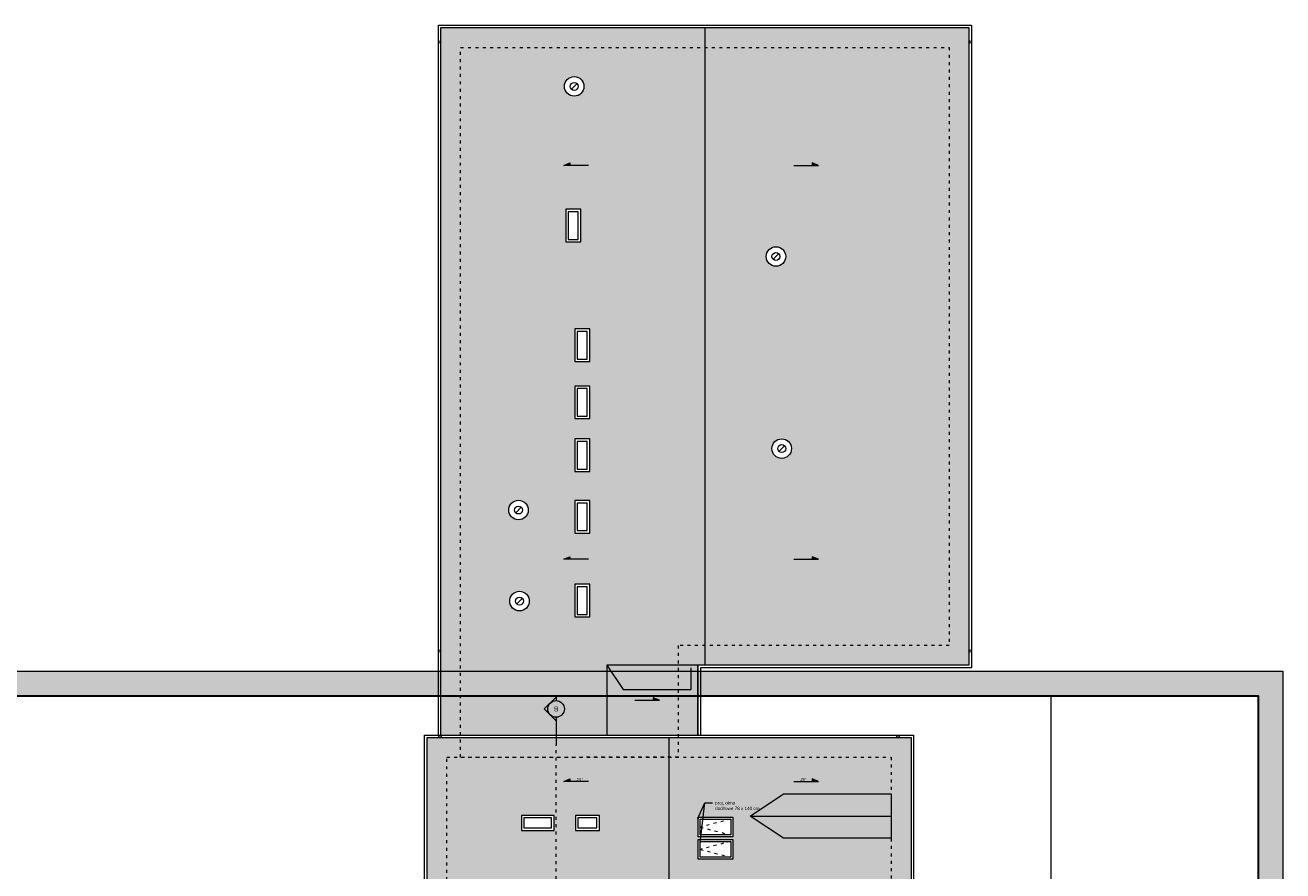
# Model space of a CAD drawing. Header units: millimetres. Extents: x 80301 to 146489, y -78581 to -28273.
# Tile 134 of 135: x 139955 to 145059, y -72476 to -69045. Entities that reach past the tile are written whole.
import ezdxf
from ezdxf import colors
from ezdxf.entities.mleader import LeaderData, LeaderLine
from ezdxf.enums import TextEntityAlignment as Align
from ezdxf.math import Vec2, Vec3

# ---------------------------------------------------------------- set-up
doc = ezdxf.new("R2010")
doc.units = ezdxf.units.MM
doc.linetypes.add('ACAD_ISO03W100', pattern=[30, 12, -18])
doc.layers.get('0').update_dxf_attribs({"lineweight": 0})
for name, color, linetype, lineweight in [('A-opisram.ART', 250, 'Continuous', 0), ('dach..KF', 250, 'Continuous', 9), ('OPIS', 4, 'Continuous', 9), ('opis..KF', 250, 'Continuous', 15), ('wentylacja..KF', 202, 'Continuous', 15), ('widok', 7, 'Continuous', 9), ('wymiar..KF', 12, 'Continuous', 5), ('wyp dach..KF', 250, 'Continuous', 0), ('wypełnienie proj..KF', 250, 'Continuous', 0), ('ściana pro..KF', 222, 'Continuous', 30), ('ściany ist..KF', 61, 'Continuous', 5)]:
    doc.layers.add(name, color=color, linetype=linetype, lineweight=lineweight)
doc.layers.add('A-pomocram.ART', color=254, linetype='Continuous', lineweight=0, plot=False)
doc.layers.add('A-przekrycieram.ART', color=7, linetype='Continuous', lineweight=0, true_color=0xffffff)
doc.layers.add('instalacje_arch', color=7, linetype='Continuous', lineweight=30, true_color=0xd60000)
doc.styles.add('ARCH', font='segoeuil.ttf')

# ---------------------------------------------------------------- blocks, each defined once
blk = doc.blocks.new('*U475')
at = {"layer": 'wentylacja..KF', "lineweight": 0}
blk.add_line((5.7, 5.7), (-5.7, -5.7), dxfattribs=at)
at = {"layer": 'wentylacja..KF'}
blk.add_circle((0, 0), 8, dxfattribs=at)
blk = doc.blocks.new('spadek')
at = {"layer": 'opis..KF', "lineweight": 15}
h = blk.add_hatch(color=256, dxfattribs=at)
h.dxf.hatch_style = 1
h.paths.add_polyline_path([(0, 25), (-10, 25), (0, 0)])
blk.add_lwpolyline([(0, 100), (0, 0), (-10, 25), (0, 25)], dxfattribs=at)
blk = doc.blocks.new('*U1443')
at = {"layer": 'OPIS', "lineweight": 20}
h = blk.add_hatch(color=256, dxfattribs=at)
h.dxf.hatch_style = 1
h.paths.add_polyline_path([(0, 33.8), (0, 47.7), (-23.9, 23.9, -0.198912)])
h.paths.add_polyline_path([(-47.7, 0), (-23.9, -23.9, -0.198912), (-33.8, 0, -0.198912), (-23.9, 23.9)])
h.paths.add_polyline_path([(-23.9, -23.9), (0, -47.7), (0, -33.8, -0.198912)])
h = blk.add_hatch(color=256, dxfattribs=at)
h.dxf.hatch_style = 1
h.paths.add_polyline_path([(-23.9, -3828.5), (0, -3852.4), (0, -3838.4, -0.198912)])
h.paths.add_polyline_path([(-23.9, -3828.5, -0.198912), (-33.8, -3804.6, -0.198912), (-23.9, -3780.8), (-47.7, -3804.6)])
h.paths.add_polyline_path([(0, -3770.9), (0, -3756.9), (-23.9, -3780.8, -0.198912)])
at = {"layer": 'OPIS', "linetype": 'ACAD_ISO03W100', "lineweight": 9}
blk.add_line((0, -3659.6), (0, -145), dxfattribs=at)
at = {"layer": 'OPIS', "lineweight": 20}
for points in [[(0, -33.8), (0, -47.7), (-47.7, 0), (0, 47.7), (0, 33.8)], [(0, -45), (0, -145)], [(0, -3759.6), (0, -3659.6)], [(0, -3770.9), (0, -3756.9), (-47.7, -3804.6), (0, -3852.4), (0, -3838.4)]]:
    blk.add_lwpolyline(points, dxfattribs=at)
for centre in [(0, 0), (0, -3804.6)]:
    blk.add_circle(centre, 33.8, dxfattribs=at)
at = {"layer": 'OPIS', "style": 'ARCH'}
for tag, p in [('P1', (0, 0)), ('P2', (0, -3804.6))]:
    blk.add_attdef(tag, text='', height=20, rotation=180, dxfattribs=at).set_placement(p, align=Align.MIDDLE_CENTER)
blk = doc.blocks.new('_Dot')
at = {"color": 0, "linetype": 'ByBlock', "lineweight": -2}
blk.add_line((-0.5, 0), (-1, 0), dxfattribs=at)
at = {"color": 0, "linetype": 'ByBlock', "const_width": 0.5}
blk.add_lwpolyline([(-0.25, 0, 1), (0.25, 0, 1)], format="xyb", close=True, dxfattribs=at)
blk = doc.blocks.new('*U1435')
at = {"layer": 'A-przekrycieram.ART'}
h = blk.add_hatch(color=256, dxfattribs=at)
h.dxf.hatch_style = 1
h.paths.add_polyline_path([(0, 4200), (8500, 4200), (8500, 0), (0, 0)])
h.paths.add_polyline_path([(200, 4100), (8400, 4100), (8400, 100), (200, 100)], flags=16)
at = {"layer": 'A-opisram.ART'}
blk.add_line((7559.44, 100), (7559.44, 4100), dxfattribs=at)
at = {"layer": 'A-opisram.ART', "lineweight": 30}
blk.add_lwpolyline([(200, 4100), (8400, 4100), (8400, 100), (200, 100)], close=True, dxfattribs=at)
at = {"layer": 'A-pomocram.ART'}
blk.add_lwpolyline([(0, 4200), (8500, 4200), (8500, 0), (0, 0)], close=True, dxfattribs=at)

msp = doc.modelspace()

# ---------------------------------------------------------------- hatches: boundary and pattern name
at = {"layer": 'wyp dach..KF', "lineweight": 5, "true_color": 0x4d4d4d, "transparency": 33554559}
h = msp.add_hatch(color=251, dxfattribs=at)
h.dxf.hatch_style = 1
edge = h.paths.add_edge_path(flags=16)
edge.add_arc((141961.06, -71381.82), 39.67, 0, 360)
h.paths.add_polyline_path([(142185.23, -71445.76), (142185.23, -71313.76), (142245.73, -71313.76), (142245.73, -71445.76)], flags=16)
edge = h.paths.add_edge_path(flags=16)
edge.add_arc((141956.97, -71012.42), 39.67, 0, 360)
h.paths.add_polyline_path([(142245.73, -70974.02), (142245.73, -71106.02), (142185.23, -71106.02), (142185.23, -70974.02)], flags=16)
h.paths.add_polyline_path([(142185.23, -70724), (142245.73, -70724), (142245.73, -70856), (142185.23, -70856)], flags=16)
h.paths.add_polyline_path([(142185.23, -70641.59), (142185.23, -70509.59), (142245.73, -70509.59), (142245.73, -70641.59)], flags=16)
h.paths.add_polyline_path([(142185.23, -70409.71), (142185.23, -70277.71), (142245.73, -70277.71), (142245.73, -70409.71)], flags=16)
h.paths.add_polyline_path([(142149.13, -69924.37), (142149.13, -69792.37), (142209.63, -69792.37), (142209.63, -69924.37)], flags=16)
edge = h.paths.add_edge_path(flags=16)
edge.add_arc((142183, -69293.73), 39.67, 0, 360)
h.paths.add_polyline_path([(142713.5, -69055.29), (141642, -69055.29), (141642, -71925.29), (142315.79, -71925.29), (142315.79, -71642.29), (142713.5, -71642.29)])
at = {"layer": 'wyp dach..KF', "lineweight": 5, "true_color": 0xc8c8c8, "transparency": 33554559}
h = msp.add_hatch(color=9, dxfattribs=at)
h.dxf.hatch_style = 1
edge = h.paths.add_edge_path(flags=16)
edge.add_arc((143001.59, -69983.7), 39.67, 0, 360)
edge = h.paths.add_edge_path(flags=16)
edge.add_arc((143025.29, -70763.05), 39.67, 0, 360)
h.paths.add_polyline_path([(143785, -69055.29), (142713.5, -69055.29), (142713.5, -71642.29), (143785, -71642.29)])
h = msp.add_hatch(color=9, dxfattribs=at)
h.dxf.hatch_style = 1
h.paths.add_polyline_path([(142685, -71642.29), (142315.79, -71642.29), (142315.79, -71925.29), (142685, -71925.29)])
at = {"layer": 'wyp dach..KF', "lineweight": 5, "true_color": 0x4d4d4d, "transparency": 33554559}
h = msp.add_hatch(color=251, dxfattribs=at)
h.dxf.hatch_style = 1
h.paths.add_polyline_path([(142235.97, -73332.13), (142100.83, -73422.09), (141666, -73422.14), (141666, -73332.13)], flags=0)
h.paths.add_polyline_path([(142100.83, -73422.09), (141666, -73422.14), (141666, -73242.13), (141759.5, -73242.16), (141759.5, -73198.79), (141949.5, -73198.79), (141949.5, -73242.21), (142096.5, -73242.25), (142096.5, -73198.79), (142292.5, -73198.79), (142292.5, -73259.29), (142127.19, -73259.29), (142235.97, -73332.13), (142235.97, -73332.13)], flags=16)
h.paths.add_polyline_path([(142101.72, -72887.27), (142235.94, -72977.15), (142100.8, -73067.11), (141666.01, -73067.15), (141666, -72887.15)], flags=16)
h.paths.add_polyline_path([(142235.79, -72613.25), (142100.66, -72703.21), (141666, -72703.25), (141666, -72613.25)], flags=16)
h.paths.add_polyline_path([(141666, -72613.25), (142235.79, -72613.25), (142235.8, -72613.25), (142101.58, -72523.36), (141666, -72523.24)], flags=16)
h.paths.add_polyline_path([(142298, -72639.29), (142358, -72639.29), (142358, -72804.29), (142298, -72804.29)])
h.paths.add_polyline_path([(142188, -72311.79), (142188, -72251.29), (142285, -72251.29), (142285, -72311.79)])
h.paths.add_polyline_path([(142101, -72251.29), (142101, -72311.79), (141969, -72311.79), (141969, -72251.29)])
h.paths.add_polyline_path([(142568, -71935.29), (141586, -71935.29), (141586, -73544.29), (142567.13, -74536.59), (142567.15, -74536.59), (142567.18, -74536.56)])
at = {"layer": 'wyp dach..KF', "lineweight": 5, "true_color": 0xc8c8c8, "transparency": 33554559}
h = msp.add_hatch(color=9, dxfattribs=at)
h.dxf.hatch_style = 1
h.paths.add_polyline_path([(143470, -72163.79), (143470, -72343.79), (143031.71, -72343.67), (142897.5, -72253.79), (143032.63, -72163.83)])
h.paths.add_polyline_path([(142897.56, -72613.25), (143032.7, -72523.28), (143470.06, -72523.24), (143470.06, -72703.25), (143031.78, -72703.13)])
h.paths.add_polyline_path([(142897.5, -72977.29), (143032.63, -72887.33), (143470, -72887.29), (143470, -73067.29), (143031.71, -73067.17)])
h.paths.add_polyline_path([(142898.79, -73332.16), (143033.93, -73242.2), (143470, -73242.16), (143470, -73422.16), (143033.01, -73422.04)])
h.paths.add_polyline_path([(142868.5, -73672.79), (142808, -73672.79), (142808, -73446.79), (142868.5, -73446.79)])
h.paths.add_polyline_path([(142834.5, -72904.79), (142834.5, -72843.29), (142999.5, -72843.29), (142999.5, -72904.79)])
h.paths.add_polyline_path([(142686.36, -73786.08), (142686.36, -73706.08), (142826.36, -73706.08), (142826.36, -73786.08)])
h.paths.add_polyline_path([(143017.75, -73706.08), (143017.75, -73786.08), (142877.75, -73786.08), (142877.75, -73706.08)])
h.paths.add_polyline_path([(143017.75, -73797.93), (143017.75, -73877.93), (142877.75, -73877.93), (142877.75, -73797.93)])
h.paths.add_polyline_path([(143017.75, -73889.77), (143017.75, -73969.77), (142877.75, -73969.77), (142877.75, -73889.77)])
h.paths.add_polyline_path([(142686.36, -73797.93), (142826.36, -73797.93), (142826.36, -73877.93), (142686.36, -73877.93)])
h.paths.add_polyline_path([(142686.36, -73969.77), (142686.36, -73889.77), (142826.36, -73889.77), (142826.36, -73969.77)])
h.paths.add_polyline_path([(142826.36, -73981.62), (142826.36, -74061.62), (142686.36, -74061.62), (142686.36, -73981.62)])
h.paths.add_polyline_path([(142826.36, -73247.61), (142826.36, -73327.61), (142686.36, -73327.61), (142686.36, -73247.61)])
h.paths.add_polyline_path([(142686.36, -73337.03), (142826.36, -73337.03), (142826.36, -73417.03), (142686.36, -73417.03)])
h.paths.add_polyline_path([(142826.36, -72982.6), (142826.36, -73062.6), (142686.36, -73062.6), (142686.36, -72982.6)])
h.paths.add_polyline_path([(142686.36, -73155.03), (142686.36, -73075.03), (142826.36, -73075.03), (142826.36, -73155.03)])
h.paths.add_polyline_path([(142686.36, -72708.42), (142826.36, -72708.42), (142826.36, -72788.42), (142686.36, -72788.42)])
h.paths.add_polyline_path([(142686.36, -72618.56), (142826.36, -72618.56), (142826.36, -72698.56), (142686.36, -72698.56)])
h.paths.add_polyline_path([(142686.36, -72428.96), (142686.36, -72348.96), (142826.36, -72348.96), (142826.36, -72428.96)])
h.paths.add_polyline_path([(142686.36, -72258.6), (142826.36, -72258.6), (142826.36, -72338.6), (142686.36, -72338.6)])
h.paths.add_polyline_path([(143550, -71935.29), (142568, -71935.29), (142567.18, -74536.56), (143550, -73557.25)])
h = msp.add_hatch(color=9, dxfattribs=at)
h.dxf.hatch_style = 1
h.paths.add_polyline_path([(142897.5, -72253.79), (143470, -72253.79), (143470, -72163.79), (143032.63, -72163.83), (142897.5, -72253.79)])
at = {"layer": 'wyp dach..KF', "lineweight": 5, "true_color": 0x646464, "transparency": 33554559}
h = msp.add_hatch(color=251, dxfattribs=at)
h.dxf.hatch_style = 1
h.paths.add_polyline_path([(143470, -72253.79), (142897.5, -72253.79), (143031.71, -72343.67), (143470, -72343.79)])
at = {"layer": 'wypełnienie proj..KF', "true_color": 0x969696, "transparency": 33554495}
h = msp.add_hatch(color=252, dxfattribs=at)
h.dxf.hatch_style = 1
h.paths.add_polyline_path([(142657.5, -71652.29), (142657.5, -71642.29), (142315.79, -71642.29), (142382.25, -71740.75), (142657.5, -71740.75)])
h = msp.add_hatch(color=252, dxfattribs=at)
h.dxf.hatch_style = 1
h.paths.add_polyline_path([(143468.41, -72343.79), (143400.72, -72411.48), (143020.95, -72411.48), (142897.5, -72253.79), (143031.71, -72343.67)])

# ---------------------------------------------------------------- linework, layer by layer
at = {"linetype": 'ACAD_ISO03W100'}
for p, q in [((142818.36, -72266.6), (142694.36, -72298.6)), ((142694.36, -72298.6), (142818.36, -72330.6)), ((142818.36, -72356.96), (142694.36, -72388.96)), ((142694.36, -72388.96), (142818.36, -72420.96))]:
    msp.add_line(p, q, dxfattribs=at)
for points in [[(141722, -72015.29), (141722, -69135.29), (143705, -69135.29), (143705, -71562.29), (142605, -71562.29), (142605, -72015.29), (141722, -72016.06)], [(138243.11, -73624.29), (141666, -73624.29), (141666, -72015.29), (143470, -72015.29), (143470, -73639.29), (143682, -73639.29), (143682, -74307.29), (143594, -74307.29), (143594, -74778.29), (143684, -74778.29), (143684, -75234.38), (143461.5, -75456.29), (140923.03, -75456.29), (140923.03, -75576.29), (140044.03, -75576.29), (140044.03, -75449.35), (137439.67, -75449.35)]]:
    msp.add_lwpolyline(points, dxfattribs=at)
at = {"layer": 'dach..KF'}
for centre in [(141637, -69113.29), (143790, -69113.29), (141637, -71584.29), (143790, -71584.29), (141638.54, -71930.29), (143497.46, -71930.29)]:
    msp.add_circle(centre, 5, dxfattribs=at)
at = {"layer": 'widok'}
for points in [[(142686.36, -72338.6), (142686.36, -72258.6), (142826.36, -72258.6), (142826.36, -72338.6)], [(142694.36, -72330.6), (142694.36, -72266.6), (142818.36, -72266.6), (142818.36, -72330.6)], [(142686.36, -72428.96), (142686.36, -72348.96), (142826.36, -72348.96), (142826.36, -72428.96)], [(142694.36, -72420.96), (142694.36, -72356.96), (142818.36, -72356.96), (142818.36, -72420.96)]]:
    msp.add_lwpolyline(points, close=True, dxfattribs=at)
at = {"layer": 'wypełnienie proj..KF', "color": 252, "true_color": 0x969696, "transparency": 33554495}
msp.add_lwpolyline([(142315.79, -71642.29), (142382.25, -71740.75), (142657.5, -71740.75), (142657.5, -71652.29)], dxfattribs=at)
at = {"layer": 'ściana pro..KF', "lineweight": 9}
for points in [[(141632, -71925.29), (141632, -69045.29), (143795, -69045.29), (143795, -71652.29), (142695, -71652.29), (142695, -71925.29)], [(141642, -71925.29), (141642, -69055.29), (143785, -69055.29), (143785, -71642.29), (142685, -71642.29), (142685, -71925.29)]]:
    msp.add_lwpolyline(points, dxfattribs=at)
msp.add_lwpolyline([(142685, -71642.29), (142315.79, -71642.29), (142315.79, -71925.29), (142685, -71925.29)], close=True, dxfattribs=at)
at = {"layer": 'ściany ist..KF', "lineweight": 5}
msp.add_line((142567.18, -74536.56), (142568, -71935.29), dxfattribs=at)
for points in [[(142713.5, -69055.29), (142713.5, -71641.29)], [(142685, -71642.29), (142685, -71925.29)], [(138323.11, -73544.29), (141586, -73544.29), (141586, -71935.29), (143550, -71935.29), (143550, -73559.29), (143762, -73559.29), (143762, -74314.73), (143663.14, -74314.73), (143663.14, -74772.67), (143762, -74772.67), (143762, -75290.21), (143520.62, -75536.29), (140965.38, -75536.29), (140965.38, -75653.01), (140933.53, -75653.13)], [(142897.5, -72253.79), (143032.63, -72163.83), (143470, -72163.79), (143470, -72343.79), (143031.71, -72343.67), (142897.5, -72253.79)], [(142897.5, -72253.79), (143470, -72253.79)]]:
    msp.add_lwpolyline(points, dxfattribs=at)
for points in [[(142149.13, -69792.37), (142149.13, -69924.37), (142209.63, -69924.37), (142209.63, -69792.37)], [(142159.13, -69802.37), (142159.13, -69914.37), (142199.63, -69914.37), (142199.63, -69802.37)], [(142185.23, -70277.71), (142185.23, -70409.71), (142245.73, -70409.71), (142245.73, -70277.71)], [(142195.23, -70287.71), (142195.23, -70399.71), (142235.73, -70399.71), (142235.73, -70287.71)], [(142185.23, -70509.59), (142185.23, -70641.59), (142245.73, -70641.59), (142245.73, -70509.59)], [(142195.23, -70519.59), (142195.23, -70631.59), (142235.73, -70631.59), (142235.73, -70519.59)], [(142185.23, -70724), (142185.23, -70856), (142245.73, -70856), (142245.73, -70724)], [(142195.23, -70734), (142195.23, -70846), (142235.73, -70846), (142235.73, -70734)], [(142185.23, -70974.02), (142185.23, -71106.02), (142245.73, -71106.02), (142245.73, -70974.02)], [(142195.23, -70984.02), (142195.23, -71096.02), (142235.73, -71096.02), (142235.73, -70984.02)], [(142185.23, -71313.76), (142185.23, -71445.76), (142245.73, -71445.76), (142245.73, -71313.76)], [(142195.23, -71323.76), (142195.23, -71435.76), (142235.73, -71435.76), (142235.73, -71323.76)], [(143772, -73549.29), (143772, -74324.73), (143663.14, -74324.73), (143663.14, -74762.67), (143772, -74762.67), (143772, -75294.3), (143524.82, -75546.29), (140975.38, -75546.29), (140975.38, -75654.54), (139991.11, -75658.16), (139991.11, -75539.24), (137365.18, -75539.34), (137127.11, -75283), (137127.11, -74735.29), (137217.11, -74735.29), (137217.11, -74338.29), (137127.11, -74338.29), (137127.11, -71925.29), (138333.11, -71925.29), (138333.11, -73534.29), (141576, -73534.29), (141576, -71925.29), (143560, -71925.29), (143560, -73549.29)], [(141969, -72311.79), (142101, -72311.79), (142101, -72251.29), (141969, -72251.29)], [(141979, -72301.79), (142091, -72301.79), (142091, -72261.29), (141979, -72261.29)], [(142188, -72311.79), (142285, -72311.79), (142285, -72251.29), (142188, -72251.29)], [(142198, -72301.79), (142275, -72301.79), (142275, -72261.29), (142198, -72261.29)]]:
    msp.add_lwpolyline(points, close=True, dxfattribs=at)
for centre in [(142183, -69293.73), (143001.59, -69983.7), (143025.29, -70763.05), (141956.97, -71012.42), (141961.06, -71381.82)]:
    msp.add_circle(centre, 39.67, dxfattribs=at)

# ---------------------------------------------------------------- block references
msp.add_blockref('*U1435', (136558.95, -75866.11))
at = {"layer": 'instalacje_arch'}
msp.add_blockref('*U1443', (142109.36, -71819.47), dxfattribs=at).add_auto_attribs({'P2': 'B', 'P1': 'B'})
at = {"layer": 'wentylacja..KF', "xscale": 2, "yscale": 2, "zscale": 2, "rotation": 179.9999999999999}
for p in [(142183, -69293.73), (143001.59, -69983.7), (143025.29, -70763.05), (141956.97, -71012.42), (141961.06, -71381.82)]:
    msp.add_blockref('*U475', p, dxfattribs=at)
at = {"layer": 'wymiar..KF', "color": 242, "linetype": 'ByBlock', "lineweight": 40, "true_color": 0xcd2027, "rotation": 270.0000220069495}
for p in [(142140.71, -69613.96), (142140.71, -71211.75), (142140.71, -72113.51)]:
    msp.add_blockref('spadek', p, dxfattribs=at)
at = {"layer": 'wymiar..KF', "color": 242, "linetype": 'ByBlock', "lineweight": 40, "true_color": 0xcd2027, "xscale": -1}
for p, rotation in [((143174.28, -69613.96), 89.99999999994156), ((143174.28, -71211.75), 89.99997799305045), ((142529, -71783.67), 89.9999999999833), ((143174.28, -72113.51), 89.99997799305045)]:
    msp.add_blockref('spadek', p, dxfattribs=dict(at, rotation=rotation))

# ---------------------------------------------------------------- texts
at = {"layer": 'opis..KF', "char_height": 12, "attachment_point": 5, "rotation": 0.00001, "style": 'ARCH'}
for insert in [(142205.25, -72105.88), (143113.4, -72105.88)]:
    msp.add_mtext_dynamic_manual_height_columns('{\\fCentury Gothic|b0|i1|c238|p34;25°}', width=156.7001, gutter_width=70, heights=[0], dxfattribs=dict(at, insert=insert))

# ---------------------------------------------------------------- leaders
at = {"layer": 'opis..KF', "lineweight": 9}
ml = msp.add_multileader_mtext('Standard', dxfattribs=at)
ml.set_content('{\\fCentury Gothic|b0|i0|c238|p34;proj. okno \\Pdachowe 78 x 140 cm}', color=256, style='ARCH')
ml.set_leader_properties(color=256, linetype='ByLayer', lineweight=-1)
ml.set_arrow_properties(name='DOT')
ml.build(insert=Vec2(0, 0))
ml.multileader.update_dxf_attribs({"dogleg_length": 31.74, "arrow_head_size": 8.39})
ctx = ml.context
ctx.base_point, ctx.char_height, ctx.arrow_head_size, ctx.landing_gap_size, ctx.plane_origin = Vec3(142744.69, -72200.59), 13.4164, 8.39, 10.06, Vec3(143058.18, -72116.76)
notes = []
notes.append((ctx, [(1, (1, 1, 0), (142712.96, -72200.59), (1, 0), 31.74, [(0, [(142685.84, -72262.53)], 0, [])])]))
ctx.mtext.insert, ctx.mtext.flow_direction = Vec3(142754.76, -72193.72), 5
ml = msp.add_multileader_mtext('Standard', dxfattribs=at)
ml.set_content(' ', color=256, style='ARCH')
ml.set_leader_properties(color=256, linetype='ByLayer', lineweight=-1)
ml.set_arrow_properties(name='DOT')
ml.build(insert=Vec2(0, 0))
ml.multileader.update_dxf_attribs({"dogleg_length": 31.74, "arrow_head_size": 8.39})
ctx = ml.context
ctx.base_point, ctx.char_height, ctx.arrow_head_size, ctx.landing_gap_size, ctx.plane_origin = Vec3(142744.69, -72200.59), 13.42, 8.39, 10.06, Vec3(142058.16, -72264.17)
notes.append((ctx, [(1, (1, 1, 0), (142712.96, -72200.59), (1, 0), 31.74, [(0, [(142694.36, -72359.02)], 0, [])])]))
ctx.mtext.insert, ctx.mtext.width, ctx.mtext.flow_direction = Vec3(142754.76, -72193.88), 152.5547, 5
for ctx, leaders in notes:
    for number, flags, end, landing, length, lines in leaders:
        leader = LeaderData()
        leader.index, (leader.has_last_leader_line, leader.has_dogleg_vector, leader.attachment_direction) = number, flags
        leader.last_leader_point, leader.dogleg_vector, leader.dogleg_length = Vec3(end), Vec3(landing), length
        for number, points, colour, breaks in lines:
            line = LeaderLine()
            line.index, line.vertices, line.color, line.breaks = number, Vec3.list(points), colors.encode_raw_color(colour), breaks
            leader.lines.append(line)
        ctx.leaders.append(leader)

doc.saveas('drawing.dxf')
